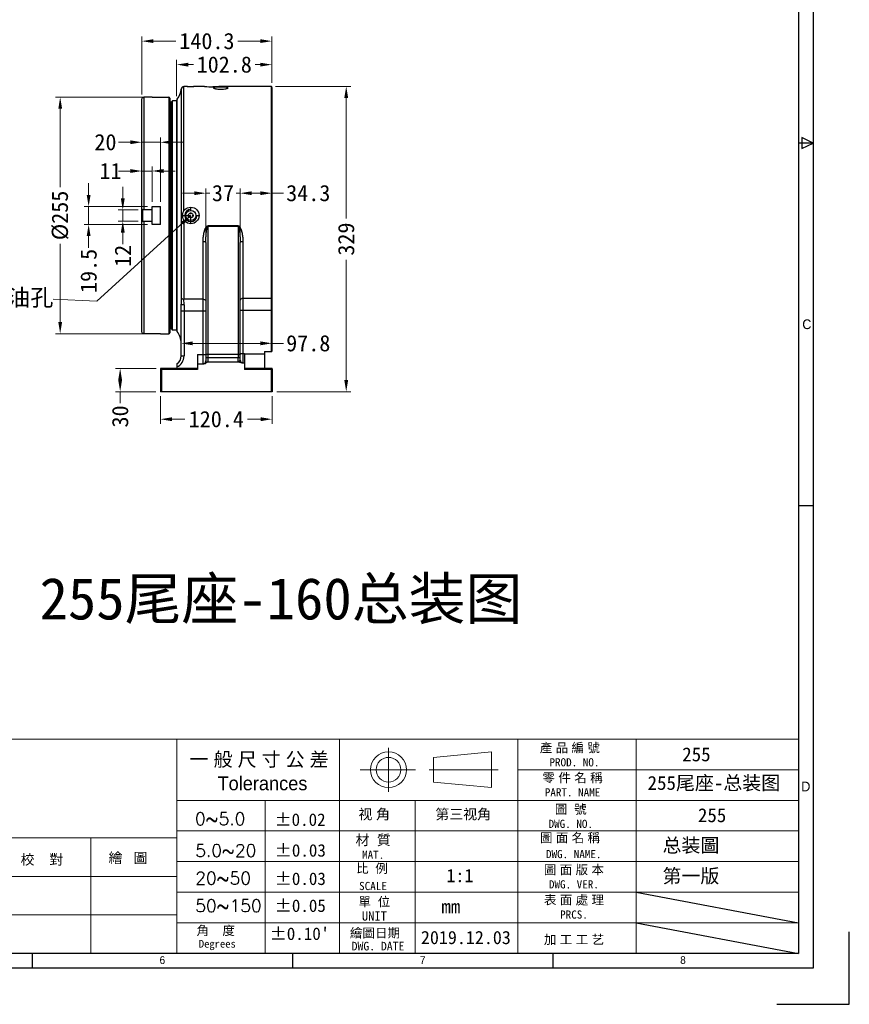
# Model space of a CAD drawing. Header units: millimetres. Extents: x 601 to 2924, y 6 to 1830.
# Tile 19 of 23: x 2030 to 2924, y 6 to 1068. Entities that reach past the tile are written whole.
import ezdxf

# ---------------------------------------------------------------- set-up
doc = ezdxf.new("R2010")
doc.units = ezdxf.units.MM
doc.linetypes.add('CENTER', pattern=[1.75, 1, -0.25, 0.25, -0.25])
doc.layers.add('025', color=1, linetype='Continuous')
doc.layers.add('圖框', color=7, linetype='Continuous')
doc.styles.add('LY2', font='PMingLiU.ttf', dxfattribs={"height": 2})
doc.styles.get("Standard").update_dxf_attribs({"font": 'MS Gothic.ttf'})
doc.styles.add('文字', font='PMingLiU.ttf')
doc.dimstyles.get("Standard").update_dxf_attribs({"dimscale": 5, "dimtxt": 3.5, "dimasz": 2.5, "dimexe": 1, "dimexo": 1, "dimgap": 0.009, "dimtad": 0, "dimdsep": 46, "dimtxsty": 'Standard', "dimcen": 0, "dimclrd": 3, "dimclre": 3, "dimclrt": 1, "dimazin": 2, "dimtfac": 1, "dimtmove": 0, "dimatfit": 3, "dimfxl": 0, "dimtolj": 1, "dimtzin": 0, "dimlwd": 0, "dimlwe": 0, "dimarcsym": 0})

# ---------------------------------------------------------------- blocks, each defined once
blk = doc.blocks.new('*D29')
at = {"layer": '025', "color": 3, "lineweight": 0}
for p, q in [((2161.2, 986.9), (2161.2, 1049.5)), ((2173.7, 1044.5), (2198, 1044.5)), ((2289, 1044.5), (2264.8, 1044.5)), ((2301.5, 999.6), (2301.5, 1049.5))]:
    blk.add_line(p, q, dxfattribs=at)
at = {"layer": '025', "color": 3}
for points in [[(2173.7, 1046.6), (2173.7, 1042.5), (2161.2, 1044.5)], [(2289, 1046.6), (2289, 1042.5), (2301.5, 1044.5)]]:
    blk.add_solid(points, dxfattribs=at)
at = {"layer": 'Defpoints', "color": 0}
for p in [(2301.5, 1044.5), (2301.5, 994.6), (2161.2, 981.9)]:
    blk.add_point(p, dxfattribs=at)
at = {"layer": '025', "color": 1, "insert": (2231.4, 1044.5), "char_height": 17.5, "attachment_point": 5}
blk.add_mtext('\\A1;140.3', dxfattribs=at)
blk = doc.blocks.new('*D30')
at = {"layer": '025', "color": 3, "lineweight": 0}
for p, q in [((2305.5, 995.6), (2386.6, 995.6)), ((2381.6, 983.1), (2381.6, 853.2)), ((2381.6, 679.1), (2381.6, 808.9)), ((2306.7, 666.6), (2386.6, 666.6))]:
    blk.add_line(p, q, dxfattribs=at)
at = {"layer": '025', "color": 3}
for points in [[(2379.5, 983.1), (2383.7, 983.1), (2381.6, 995.6)], [(2379.5, 679.1), (2383.7, 679.1), (2381.6, 666.6)]]:
    blk.add_solid(points, dxfattribs=at)
at = {"layer": 'Defpoints', "color": 0}
for p in [(2300.5, 995.6), (2301.7, 666.6), (2381.6, 666.6)]:
    blk.add_point(p, dxfattribs=at)
at = {"layer": '025', "color": 1, "insert": (2381.6, 831.1), "char_height": 17.5, "attachment_point": 5, "rotation": 90}
blk.add_mtext('\\A1;329', dxfattribs=at)
blk = doc.blocks.new('*D31')
at = {"layer": '025', "color": 3, "lineweight": 0}
for p, q in [((2176.3, 984.1), (2068.2, 984.1)), ((2073.2, 971.6), (2073.2, 887)), ((2073.2, 741.6), (2073.2, 826.1)), ((2176.3, 729.1), (2068.2, 729.1))]:
    blk.add_line(p, q, dxfattribs=at)
at = {"layer": '025', "color": 3}
for points in [[(2071.2, 971.6), (2075.3, 971.6), (2073.2, 984.1)], [(2071.2, 741.6), (2075.3, 741.6), (2073.2, 729.1)]]:
    blk.add_solid(points, dxfattribs=at)
at = {"layer": 'Defpoints', "color": 0}
for p in [(2181.3, 984.1), (2073.2, 729.1), (2181.3, 729.1)]:
    blk.add_point(p, dxfattribs=at)
at = {"layer": '025', "color": 1, "insert": (2073.2, 856.6), "char_height": 17.5, "attachment_point": 5, "rotation": 90}
blk.add_mtext('\\A1;%%C{\\fMS Gothic|b0|i0|c128|p49;255}', dxfattribs=at)
blk = doc.blocks.new('*D32')
at = {"layer": '025', "color": 3, "lineweight": 0}
for p, q in [((2181.3, 661.6), (2181.3, 631.9)), ((2301.7, 661.6), (2301.7, 631.9)), ((2193.8, 636.9), (2207.7, 636.9)), ((2289.2, 636.9), (2275.3, 636.9))]:
    blk.add_line(p, q, dxfattribs=at)
at = {"layer": '025', "color": 3}
for points in [[(2193.8, 639), (2193.8, 634.8), (2181.3, 636.9)], [(2289.2, 639), (2289.2, 634.8), (2301.7, 636.9)]]:
    blk.add_solid(points, dxfattribs=at)
at = {"layer": 'Defpoints', "color": 0}
for p in [(2181.3, 666.6), (2301.7, 666.6), (2301.7, 636.9)]:
    blk.add_point(p, dxfattribs=at)
at = {"layer": '025', "color": 1, "insert": (2241.5, 636.9), "char_height": 17.5, "attachment_point": 5}
blk.add_mtext('\\A1;120.4', dxfattribs=at)
blk = doc.blocks.new('*D51')
at = {"layer": '025', "color": 3, "lineweight": 0}
for p, q in [((2203.7, 718), (2203.7, 723.7)), ((2301.5, 719.3), (2301.5, 723.7)), ((2216.2, 718.7), (2289, 718.7)), ((2301.5, 718.7), (2314, 718.7))]:
    blk.add_line(p, q, dxfattribs=at)
at = {"layer": '025', "color": 3}
for points in [[(2216.2, 720.8), (2216.2, 716.6), (2203.7, 718.7)], [(2289, 720.8), (2289, 716.6), (2301.5, 718.7)]]:
    blk.add_solid(points, dxfattribs=at)
at = {"layer": 'Defpoints', "color": 0}
for p in [(2203.7, 713), (2301.5, 718.7), (2301.5, 714.3)]:
    blk.add_point(p, dxfattribs=at)
at = {"layer": '025', "color": 1, "insert": (2340.7, 718.7), "char_height": 17.5, "attachment_point": 5}
blk.add_mtext('\\A1;97.8', dxfattribs=at)
blk = doc.blocks.new('*D52')
at = {"layer": '025', "color": 3, "lineweight": 0}
for p, q in [((2176.8, 691.7), (2132.9, 691.7)), ((2137.9, 679.2), (2137.9, 679.1)), ((2176.3, 666.6), (2132.9, 666.6)), ((2137.9, 666.6), (2137.9, 654.1))]:
    blk.add_line(p, q, dxfattribs=at)
at = {"layer": '025', "color": 3}
for points in [[(2135.8, 679.2), (2139.9, 679.2), (2137.9, 691.7)], [(2135.8, 679.1), (2139.9, 679.1), (2137.9, 666.6)]]:
    blk.add_solid(points, dxfattribs=at)
at = {"layer": 'Defpoints', "color": 0}
for p in [(2181.8, 691.7), (2137.9, 666.6), (2181.3, 666.6)]:
    blk.add_point(p, dxfattribs=at)
at = {"layer": '025', "color": 1, "insert": (2137.9, 639.9), "char_height": 17.5, "attachment_point": 5, "rotation": 90}
blk.add_mtext('\\A1;30', dxfattribs=at)
blk = doc.blocks.new('*D53')
at = {"layer": '025', "color": 3, "lineweight": 0}
for p, q in [((2198.7, 985.1), (2198.7, 1024.2)), ((2211.2, 1019.2), (2216.8, 1019.2)), ((2289, 1019.2), (2283.5, 1019.2)), ((2301.5, 999.6), (2301.5, 1024.2))]:
    blk.add_line(p, q, dxfattribs=at)
at = {"layer": '025', "color": 3}
for points in [[(2211.2, 1021.2), (2211.2, 1017.1), (2198.7, 1019.2)], [(2289, 1021.2), (2289, 1017.1), (2301.5, 1019.2)]]:
    blk.add_solid(points, dxfattribs=at)
at = {"layer": 'Defpoints', "color": 0}
for p in [(2301.5, 1019.2), (2301.5, 994.6), (2198.7, 980.1)]:
    blk.add_point(p, dxfattribs=at)
at = {"layer": '025', "color": 1, "insert": (2250.1, 1019.2), "char_height": 17.5, "attachment_point": 5}
blk.add_mtext('\\A1;102.8', dxfattribs=at)
blk = doc.blocks.new('*D54')
at = {"layer": '025', "color": 3, "lineweight": 0}
for p, q in [((2230.2, 832.5), (2230.2, 885.6)), ((2267.2, 832.5), (2267.2, 885.6)), ((2217.7, 880.6), (2205.2, 880.6)), ((2230.2, 880.6), (2234.5, 880.6)), ((2267.2, 880.6), (2262.9, 880.6)), ((2279.7, 880.6), (2292.2, 880.6))]:
    blk.add_line(p, q, dxfattribs=at)
at = {"layer": '025', "color": 3}
for points in [[(2217.7, 882.6), (2217.7, 878.5), (2230.2, 880.6)], [(2279.7, 882.6), (2279.7, 878.5), (2267.2, 880.6)]]:
    blk.add_solid(points, dxfattribs=at)
at = {"layer": 'Defpoints', "color": 0}
for p in [(2267.2, 880.6), (2230.2, 827.5), (2267.2, 827.5)]:
    blk.add_point(p, dxfattribs=at)
at = {"layer": '025', "color": 1, "insert": (2248.7, 880.6), "char_height": 17.5, "attachment_point": 5}
blk.add_mtext('\\A1;37', dxfattribs=at)
blk = doc.blocks.new('*D55')
at = {"layer": '025', "color": 3, "lineweight": 0}
for p, q in [((2301.5, 880.6), (2301.5, 885.6)), ((2279.7, 880.6), (2289, 880.6)), ((2301.5, 880.6), (2314, 880.6))]:
    blk.add_line(p, q, dxfattribs=at)
at = {"layer": '025', "color": 3}
for points in [[(2279.7, 882.6), (2279.7, 878.5), (2267.2, 880.6)], [(2289, 882.6), (2289, 878.5), (2301.5, 880.6)]]:
    blk.add_solid(points, dxfattribs=at)
at = {"layer": 'Defpoints', "color": 0}
for p in [(2267.2, 880.6), (2301.5, 880.6), (2301.5, 875.6)]:
    blk.add_point(p, dxfattribs=at)
at = {"layer": '025', "color": 1, "insert": (2340.7, 880.6), "char_height": 17.5, "attachment_point": 5}
blk.add_mtext('\\A1;34.3', dxfattribs=at)
blk = doc.blocks.new('*D56')
at = {"layer": '025', "color": 3, "lineweight": 0}
for p, q in [((2140.7, 875.1), (2140.7, 887.6)), ((2157.2, 862.6), (2135.7, 862.6)), ((2140.7, 862.6), (2140.7, 850.6)), ((2157.2, 850.6), (2135.7, 850.6)), ((2140.7, 838.1), (2140.7, 825.6))]:
    blk.add_line(p, q, dxfattribs=at)
at = {"layer": '025', "color": 3}
for points in [[(2138.6, 875.1), (2142.8, 875.1), (2140.7, 862.6)], [(2138.6, 838.1), (2142.8, 838.1), (2140.7, 850.6)]]:
    blk.add_solid(points, dxfattribs=at)
at = {"layer": 'Defpoints', "color": 0}
for p in [(2162.2, 862.6), (2140.7, 850.6), (2162.2, 850.6)]:
    blk.add_point(p, dxfattribs=at)
at = {"layer": '025', "color": 1, "insert": (2140.7, 813), "char_height": 17.5, "attachment_point": 5, "rotation": 90}
blk.add_mtext('\\A1;12', dxfattribs=at)
blk = doc.blocks.new('*D57')
at = {"layer": '025', "color": 3, "lineweight": 0}
for p, q in [((2103.9, 878.8), (2103.9, 891.3)), ((2167.2, 866.3), (2098.9, 866.3)), ((2103.9, 866.3), (2103.9, 846.8)), ((2167.2, 846.8), (2098.9, 846.8)), ((2103.9, 834.3), (2103.9, 821.8))]:
    blk.add_line(p, q, dxfattribs=at)
at = {"layer": '025', "color": 3}
for points in [[(2101.8, 878.8), (2106, 878.8), (2103.9, 866.3)], [(2101.8, 834.3), (2106, 834.3), (2103.9, 846.8)]]:
    blk.add_solid(points, dxfattribs=at)
at = {"layer": 'Defpoints', "color": 0}
for p in [(2172.2, 866.3), (2103.9, 846.8), (2172.2, 846.8)]:
    blk.add_point(p, dxfattribs=at)
at = {"layer": '025', "color": 1, "insert": (2103.9, 796.8), "char_height": 17.5, "attachment_point": 5, "rotation": 90}
blk.add_mtext('\\A1;19.5', dxfattribs=at)
blk = doc.blocks.new('*D58')
at = {"layer": '025', "color": 3, "lineweight": 0}
for p, q in [((2148.7, 904.5), (2136.2, 904.5)), ((2161.2, 888), (2161.2, 909.5)), ((2172.2, 904.5), (2161.2, 904.5)), ((2172.2, 871.3), (2172.2, 909.5)), ((2184.7, 904.5), (2197.2, 904.5))]:
    blk.add_line(p, q, dxfattribs=at)
at = {"layer": '025', "color": 3}
for points in [[(2148.7, 906.6), (2148.7, 902.4), (2161.2, 904.5)], [(2184.7, 906.6), (2184.7, 902.4), (2172.2, 904.5)]]:
    blk.add_solid(points, dxfattribs=at)
at = {"layer": 'Defpoints', "color": 0}
for p in [(2161.2, 904.5), (2161.2, 883), (2172.2, 866.3)]:
    blk.add_point(p, dxfattribs=at)
at = {"layer": '025', "color": 1, "insert": (2127.4, 904.5), "char_height": 17.5, "attachment_point": 5}
blk.add_mtext('\\A1;11', dxfattribs=at)
blk = doc.blocks.new('*D59')
at = {"layer": '025', "color": 3, "lineweight": 0}
for p, q in [((2148.7, 935.5), (2136.2, 935.5)), ((2161.2, 926.9), (2161.2, 940.5)), ((2181.2, 935.5), (2161.2, 935.5)), ((2181.2, 871.3), (2181.2, 940.5)), ((2193.7, 935.5), (2206.2, 935.5))]:
    blk.add_line(p, q, dxfattribs=at)
at = {"layer": '025', "color": 3}
for points in [[(2148.7, 937.6), (2148.7, 933.4), (2161.2, 935.5)], [(2193.7, 937.6), (2193.7, 933.4), (2181.2, 935.5)]]:
    blk.add_solid(points, dxfattribs=at)
at = {"layer": 'Defpoints', "color": 0}
for p in [(2161.2, 935.5), (2161.2, 921.9), (2181.2, 866.3)]:
    blk.add_point(p, dxfattribs=at)
at = {"layer": '025', "color": 1, "insert": (2122, 935.5), "char_height": 17.5, "attachment_point": 5}
blk.add_mtext('\\A1;20', dxfattribs=at)

msp = doc.modelspace()

# ---------------------------------------------------------------- linework, layer by layer
at = {"color": 7, "linetype": 'Continuous'}
for p, q in [((2203.678, 992.8), (2203.678, 768.099)), ((2206.669, 861.572), (2206.669, 995.575)), ((2210.186, 995.575), (2206.669, 995.575)), ((2210.239, 995.572), (2210.135, 995.575)), ((2210.606, 995.564), (2210.239, 995.572)), ((2217.134, 995.575), (2216.989, 995.571)), ((2228.938, 995.575), (2217.083, 995.575)), ((2228.935, 995.575), (2229.027, 995.569)), ((2229.13, 995.562), (2229.027, 995.569)), ((2246.737, 995.562), (2246.843, 995.569)), ((2246.843, 995.569), (2246.934, 995.575)), ((2300.535, 995.575), (2246.935, 995.575)), ((2300.535, 995.575), (2300.535, 709.875)), ((2301.535, 994.574), (2301.535, 709.875)), ((2161.235, 731.27), (2161.235, 981.88)), ((2163.235, 983.934), (2163.235, 862.575)), ((2172.235, 983.934), (2163.235, 983.934)), ((2172.235, 983.934), (2172.235, 983.702)), ((2181.235, 983.702), (2172.235, 983.702)), ((2181.235, 983.702), (2181.235, 984.075)), ((2181.235, 984.075), (2190.435, 984.075)), ((2190.435, 984.075), (2190.435, 729.075)), ((2191.435, 983.074), (2191.435, 730.076)), ((2191.435, 979.952), (2192.54, 978.591)), ((2192.54, 978.591), (2192.54, 734.559)), ((2193.029, 978.591), (2194.235, 980.075)), ((2193.029, 978.591), (2193.029, 734.559)), ((2194.235, 733.075), (2194.235, 980.075)), ((2198.735, 980.075), (2194.235, 980.075)), ((2198.735, 980.073), (2198.735, 733.077)), ((2199.387, 731.296), (2199.387, 981.853)), ((2162.235, 862.575), (2161.235, 863.575)), ((2162.235, 850.575), (2162.235, 862.575)), ((2172.235, 862.575), (2162.235, 862.575)), ((2172.235, 846.825), (2172.235, 866.325)), ((2172.235, 866.325), (2181.235, 866.325)), ((2181.235, 846.825), (2181.235, 866.325)), ((2161.235, 849.575), (2162.235, 850.575)), ((2162.235, 850.575), (2172.235, 850.575)), ((2163.235, 850.575), (2163.235, 729.216)), ((2206.669, 851.578), (2206.669, 766.297)), ((2181.235, 846.825), (2172.235, 846.825)), ((2232.235, 845.396), (2232.235, 698.702)), ((2265.235, 845.396), (2232.235, 845.396)), ((2265.235, 844.732), (2232.235, 844.732)), ((2265.234, 845.396), (2265.235, 703.221)), ((2227.235, 696.675), (2227.235, 828.144)), ((2270.235, 828.144), (2270.235, 697.675)), ((2230.235, 827.531), (2230.235, 699.675)), ((2267.235, 700.675), (2267.235, 827.531)), ((2227.235, 766.297), (2206.669, 766.297)), ((2300.535, 767.018), (2270.235, 767.018)), ((2203.735, 705.092), (2203.735, 761.091)), ((2206.735, 760.075), (2206.735, 705.092)), ((2301.535, 754.133), (2267.235, 754.133)), ((2230.235, 753.307), (2203.735, 753.307)), ((2191.435, 733.198), (2192.54, 734.559)), ((2193.029, 734.559), (2194.235, 733.075)), ((2198.735, 733.075), (2194.235, 733.075)), ((2163.235, 729.216), (2172.235, 729.216)), ((2172.235, 729.448), (2181.235, 729.448)), ((2172.235, 729.448), (2172.235, 729.216)), ((2181.235, 729.075), (2181.235, 729.448)), ((2181.235, 729.075), (2190.435, 729.075)), ((2203.735, 705.092), (2206.735, 705.092)), ((2221.335, 706.675), (2230.235, 706.675)), ((2221.335, 706.675), (2221.335, 690.675)), ((2232.235, 707.112), (2265.235, 707.112)), ((2265.235, 703.221), (2232.235, 703.221)), ((2265.246, 698.833), (2265.235, 703.221)), ((2267.235, 707.675), (2271.835, 707.675)), ((2271.835, 707.675), (2271.835, 690.675)), ((2271.835, 707.275), (2293.535, 707.275)), ((2293.535, 709.875), (2301.535, 709.875)), ((2293.535, 709.875), (2293.535, 691.675)), ((2181.335, 691.175), (2181.335, 666.575)), ((2221.335, 691.675), (2181.835, 691.675)), ((2221.335, 690.675), (2182.335, 690.675)), ((2182.335, 690.675), (2182.335, 666.575)), ((2199.135, 696.675), (2199.135, 691.675)), ((2221.335, 696.675), (2227.913, 696.675)), ((2232.235, 698.702), (2265.654, 698.702)), ((2269.2, 697.675), (2271.835, 697.675)), ((2301.235, 691.675), (2271.835, 691.675)), ((2300.735, 690.675), (2271.835, 690.675)), ((2300.735, 690.675), (2300.735, 666.575)), ((2301.735, 691.175), (2301.735, 666.575)), ((2301.735, 666.575), (2181.335, 666.575)), ((2301.735, 666.575), (2181.335, 666.575))]:
    msp.add_line(p, q, dxfattribs=at)
at = {"color": 1, "linetype": 'CENTER', "ltscale": 8.0264}
for p, q in [((2214.035, 847.885), (2214.035, 865.265)), ((2205.345, 856.575), (2222.725, 856.575))]:
    msp.add_line(p, q, dxfattribs=at)
at = {"color": 7, "linetype": 'Continuous'}
for radius in [8.9, 5.5, 2.5]:
    msp.add_circle((2214.035, 856.575), radius, dxfattribs=at)
for centre, radius, start, end in [((2183.735, 994.304), 20, 321.50005, 355.689388), ((2206.669, 992.575), 3, 90, 175.689427), ((2213.836, 1125.932), 130.398, 271.242588, 271.385538), ((2237.949, 1134.735), 139.451, 266.331633, 269.993974), ((2300.535, 994.575), 1, 359.999871, 90), ((2190.435, 983.075), 1, 0, 90), ((2192.785, 978.79), 0.315, 219.093859, 320.906141), ((2201.735, 979.986), 3, 141.500048, 178.353355), ((2192.785, 734.36), 0.315, 39.093859, 140.906141), ((2201.735, 733.164), 3, 181.684976, 218.499952), ((2190.435, 730.075), 1, 270, 0), ((2183.735, 718.846), 20, 0, 38.49995), ((2193.735, 705.092), 13, 294.543016, 0), ((2193.735, 705.092), 10, 302.683639, 0), ((2270.235, 700.675), 3, 180, 270), ((2181.835, 691.175), 0.5, 89.997109, 180), ((2227.235, 699.675), 3, 270, 0), ((2301.235, 691.175), 0.5, 0, 90.004382)]:
    msp.add_arc(centre, radius, start, end, dxfattribs=at)
for points, knots in [([(2210.135, 995.575), (2210.046, 995.576), (2212.468, 995.526), (2212.557, 995.531), (2213.635, 995.531)], [0, 0, 0, 0, 0.07614923, 1, 1, 1, 1]), ([(2213.635, 995.531), (2214.459, 995.531), (2215.626, 995.545), (2216.793, 995.563), (2217.134, 995.575)], [0, 0, 0, 0, 0.70705909, 1, 1, 1, 1]), ([(2246.934, 995.575), (2246.992, 995.574), (2246.681, 995.562), (2246.546, 995.549), (2246.046, 995.521), (2245.334, 995.479), (2243.689, 995.398), (2241.21, 995.31), (2239.083, 995.283), (2237.935, 995.283)], [0, 0, 0, 0, 0.01923361, 0.04312754, 0.07622134, 0.16873124, 0.29314064, 0.61744111, 1, 1, 1, 1]), ([(2246.333, 995.047), (2245.322, 995.047), (2243.454, 995.016), (2241.258, 994.897), (2239.834, 994.717), (2239.179, 994.588), (2238.787, 994.452), (2238.569, 994.349), (2238.435, 994.216), (2238.435, 994.129)], [0, 0, 0, 0, 0.37534729, 0.69335609, 0.81563632, 0.90761418, 0.94158299, 0.96766775, 1, 1, 1, 1]), ([(2238.435, 994.129), (2238.435, 994.035), (2238.574, 993.89), (2238.797, 993.759), (2239.197, 993.579), (2239.868, 993.38), (2240.458, 993.253), (2240.794, 993.191)], [0, 0, 0, 0, 0.10797237, 0.19506273, 0.30721234, 0.6066615, 1, 1, 1, 1]), ([(2240.794, 993.191), (2241.634, 993.036), (2243.479, 992.817), (2245.334, 992.746), (2246.335, 992.746)], [0, 0, 0, 0, 0.46025416, 1, 1, 1, 1]), ([(2254.234, 994.129), (2254.234, 994.216), (2254.1, 994.349), (2253.882, 994.452), (2253.49, 994.588), (2252.834, 994.717), (2251.41, 994.897), (2249.213, 995.016), (2247.345, 995.047), (2246.333, 995.047)], [0, 0, 0, 0, 0.03233067, 0.05841613, 0.09238642, 0.18436892, 0.30665414, 0.62466808, 1, 1, 1, 1]), ([(2246.335, 992.746), (2247.335, 992.746), (2249.19, 992.817), (2251.035, 993.036), (2251.875, 993.191)], [0, 0, 0, 0, 0.53974467, 1, 1, 1, 1]), ([(2251.875, 993.191), (2252.211, 993.253), (2252.801, 993.38), (2253.472, 993.579), (2253.872, 993.759), (2254.095, 993.89), (2254.234, 994.035), (2254.234, 994.129)], [0, 0, 0, 0, 0.39333679, 0.69278624, 0.80493632, 0.89202726, 1, 1, 1, 1]), ([(2161.235, 981.88), (2161.235, 982.259), (2161.442, 982.976), (2161.959, 983.493), (2162.235, 983.665)], [0, 0, 0, 0, 0.53825446, 1, 1, 1, 1]), ([(2227.235, 828.144), (2227.235, 829.687), (2227.412, 832.783), (2228, 836.62), (2228.627, 839.269), (2229.068, 840.768), (2229.447, 841.874), (2229.901, 842.97), (2230.575, 844.287), (2231.481, 845.393), (2232.235, 845.396)], [0, 0, 0, 0, 0.24918512, 0.49988978, 0.62575167, 0.68879262, 0.75189513, 0.81505331, 0.87825247, 1, 1, 1, 1]), ([(2230.235, 827.531), (2230.235, 828.285), (2230.252, 829.794), (2230.324, 832.057), (2230.441, 834.319), (2230.601, 836.574), (2230.776, 838.445), (2230.947, 839.932), (2231.095, 841.034), (2231.267, 842.117), (2231.444, 843.002), (2231.613, 843.677), (2231.769, 844.144), (2231.924, 844.514), (2232.13, 844.731), (2232.235, 844.732)], [0, 0, 0, 0, 0.12925379, 0.25872923, 0.38823465, 0.51755883, 0.64638961, 0.71045017, 0.77409455, 0.83703931, 0.89862955, 0.92846106, 0.95677577, 0.98200382, 1, 1, 1, 1]), ([(2265.235, 845.396), (2265.43, 845.397), (2265.823, 845.286), (2266.293, 844.924), (2266.682, 844.481), (2267.123, 843.833), (2267.574, 842.961), (2268.02, 841.876), (2268.401, 840.767), (2268.842, 839.27), (2269.47, 836.619), (2270.057, 832.784), (2270.234, 829.687), (2270.235, 828.144)], [0, 0, 0, 0, 0.03135467, 0.06283158, 0.09432824, 0.12581651, 0.188723, 0.25158856, 0.31439872, 0.3771476, 0.50242635, 0.75196944, 1, 1, 1, 1]), ([(2265.235, 844.732), (2265.34, 844.733), (2265.545, 844.513), (2265.7, 844.144), (2265.856, 843.677), (2266.026, 843.001), (2266.202, 842.117), (2266.374, 841.033), (2266.522, 839.931), (2266.693, 838.445), (2266.868, 836.574), (2267.029, 834.318), (2267.145, 832.057), (2267.217, 829.793), (2267.235, 828.285), (2267.235, 827.531)], [0, 0, 0, 0, 0.01800339, 0.04325383, 0.07157042, 0.10140136, 0.16299111, 0.22593428, 0.28957667, 0.35363511, 0.48246135, 0.61178079, 0.7412813, 0.87075161, 1, 1, 1, 1]), ([(2230.235, 827.531), (2230.235, 827.631), (2230.025, 827.771), (2229.732, 827.876), (2229.344, 827.974), (2228.878, 828.048), (2228.164, 828.125), (2227.609, 828.144), (2227.235, 828.144)], [0, 0, 0, 0, 0.09601314, 0.18962537, 0.31564644, 0.46995052, 0.6427424, 1, 1, 1, 1]), ([(2270.235, 828.144), (2269.86, 828.144), (2269.305, 828.125), (2268.591, 828.048), (2268.125, 827.974), (2267.737, 827.876), (2267.445, 827.771), (2267.235, 827.631), (2267.235, 827.531)], [0, 0, 0, 0, 0.35725301, 0.53004432, 0.68434896, 0.81037142, 0.90398521, 1, 1, 1, 1]), ([(2203.678, 768.099), (2203.678, 767.559), (2203.689, 765.222), (2203.735, 762.886), (2203.735, 761.091)], [0, 0, 0, 0, 0.2313404, 1, 1, 1, 1]), ([(2203.678, 768.099), (2203.706, 767.855), (2203.94, 767.324), (2204.657, 766.738), (2205.612, 766.376), (2206.318, 766.297), (2206.669, 766.297)], [0, 0, 0, 0, 0.19589098, 0.43951451, 0.72009233, 1, 1, 1, 1]), ([(2206.735, 760.075), (2206.735, 760.634), (2206.721, 762.708), (2206.67, 764.782), (2206.67, 766.297)], [0, 0, 0, 0, 0.26960303, 1, 1, 1, 1]), ([(2227.235, 766.297), (2227.62, 766.297), (2228.364, 766.206), (2229.34, 765.803), (2230.043, 765.176), (2230.235, 764.609), (2230.235, 764.349)], [0, 0, 0, 0, 0.2964522, 0.56807802, 0.80029155, 1, 1, 1, 1]), ([(2270.235, 767.018), (2269.849, 767.018), (2269.106, 766.928), (2268.13, 766.529), (2267.427, 765.908), (2267.235, 765.344), (2267.235, 765.086)], [0, 0, 0, 0, 0.29722745, 0.56925544, 0.80120534, 1, 1, 1, 1]), ([(2300.535, 767.018), (2300.663, 767.018), (2300.911, 767.049), (2301.236, 767.182), (2301.47, 767.389), (2301.535, 767.577), (2301.535, 767.663)], [0, 0, 0, 0, 0.29719102, 0.56926748, 0.80123005, 1, 1, 1, 1]), ([(2206.735, 760.075), (2206.366, 760.075), (2205.649, 760.12), (2204.804, 760.286), (2204.245, 760.515), (2203.911, 760.712), (2203.735, 760.948), (2203.735, 761.091)], [0, 0, 0, 0, 0.33211945, 0.64480845, 0.77124134, 0.8712609, 1, 1, 1, 1]), ([(2162.235, 729.484), (2161.959, 729.657), (2161.442, 730.174), (2161.235, 730.891), (2161.235, 731.27)], [0, 0, 0, 0, 0.4617473, 1, 1, 1, 1]), ([(2230.235, 706.83), (2230.235, 706.852), (2230.289, 706.904), (2230.483, 706.974), (2230.891, 707.048), (2231.506, 707.099), (2231.979, 707.112), (2232.235, 707.112)], [0, 0, 0, 0, 0.03266115, 0.09376134, 0.30958858, 0.62704165, 1, 1, 1, 1]), ([(2232.235, 703.221), (2231.978, 703.221), (2231.49, 703.173), (2230.849, 702.959), (2230.379, 702.633), (2230.235, 702.306), (2230.235, 702.162)], [0, 0, 0, 0, 0.31483383, 0.59641488, 0.8227783, 1, 1, 1, 1]), ([(2265.235, 707.112), (2265.49, 707.112), (2265.963, 707.099), (2266.578, 707.048), (2266.986, 706.974), (2267.18, 706.904), (2267.235, 706.852), (2267.235, 706.83)], [0, 0, 0, 0, 0.37295835, 0.69041142, 0.90623866, 0.96733885, 1, 1, 1, 1]), ([(2267.235, 702.162), (2267.235, 702.306), (2267.09, 702.633), (2266.62, 702.959), (2265.979, 703.173), (2265.491, 703.221), (2265.235, 703.221)], [0, 0, 0, 0, 0.1772217, 0.40358512, 0.68516617, 1, 1, 1, 1]), ([(2267.235, 700.675), (2267.235, 700.505), (2267.168, 700.189), (2266.96, 699.85), (2266.743, 699.626), (2266.532, 699.458), (2266.324, 699.322), (2266.117, 699.246), (2265.936, 699.218), (2265.751, 699.167), (2265.588, 699.058), (2265.443, 698.923), (2265.315, 698.862), (2265.246, 698.855)], [0, 0, 0, 0, 0.17666701, 0.324115, 0.40717504, 0.49967384, 0.60409429, 0.66285819, 0.72726695, 0.79393082, 0.86033071, 0.92786011, 1, 1, 1, 1]), ([(2181.335, 691.175), (2181.306, 691.189), (2182.001, 690.842), (2182.03, 690.828), (2182.335, 690.675)], [0, 0, 0, 0, 0.08425675, 1, 1, 1, 1]), ([(2182.335, 690.675), (2182.273, 690.797), (2182.185, 690.975), (2182.07, 691.204), (2181.995, 691.355), (2181.931, 691.481), (2181.887, 691.571), (2181.86, 691.622), (2181.847, 691.653), (2181.839, 691.661), (2181.835, 691.677), (2181.835, 691.675)], [0, 0, 0, 0, 0.36526683, 0.53456382, 0.6871483, 0.81648862, 0.91574491, 0.95203362, 0.97848791, 0.99459204, 1, 1, 1, 1]), ([(2227.913, 696.675), (2228.549, 696.675), (2229.836, 697.011), (2230.85, 697.818), (2231.303, 698.268)], [0, 0, 0, 0, 0.49917125, 1, 1, 1, 1]), ([(2231.303, 698.268), (2230.976, 698.404), (2230.442, 698.79), (2230.234, 699.414), (2230.235, 699.675)], [0, 0, 0, 0, 0.57542537, 1, 1, 1, 1]), ([(2231.303, 698.268), (2231.427, 698.391), (2231.708, 698.609), (2232.06, 698.702), (2232.235, 698.702)], [0, 0, 0, 0, 0.50087764, 1, 1, 1, 1]), ([(2265.654, 698.702), (2265.622, 698.728), (2265.57, 698.762), (2265.513, 698.825), (2265.475, 698.874), (2265.424, 698.914), (2265.335, 698.903), (2265.281, 698.863), (2265.246, 698.833)], [0, 0, 0, 0, 0.24208084, 0.37011542, 0.49944204, 0.61384145, 0.73073887, 1, 1, 1, 1]), ([(2269.2, 697.675), (2268.583, 697.675), (2267.655, 697.885), (2266.526, 698.376), (2265.955, 698.63), (2265.654, 698.702)], [0, 0, 0, 0, 0.49908539, 0.74957354, 1, 1, 1, 1]), ([(2301.235, 691.675), (2301.22, 691.647), (2301.054, 691.313), (2300.888, 690.98), (2300.735, 690.675)], [0, 0, 0, 0, 0.08436545, 1, 1, 1, 1]), ([(2300.735, 690.675), (2300.856, 690.736), (2301.034, 690.825), (2301.263, 690.939), (2301.414, 691.015), (2301.541, 691.078), (2301.629, 691.123), (2301.683, 691.149), (2301.709, 691.164), (2301.726, 691.168), (2301.733, 691.176), (2301.735, 691.175)], [0, 0, 0, 0, 0.36528723, 0.53450235, 0.68701873, 0.81633954, 0.91562877, 0.95195494, 0.97844862, 0.99455014, 1, 1, 1, 1])]:
    msp.add_open_spline(points, degree=3, knots=knots, dxfattribs=at)
for points in [[(2162.235, 983.665), (2162.533, 983.838), (2162.889, 983.934), (2163.235, 983.934)], [(2163.235, 729.216), (2162.889, 729.216), (2162.533, 729.312), (2162.235, 729.484)]]:
    msp.add_open_spline(points, degree=3, dxfattribs=at)
at = {"layer": '025', "color": 0}
msp.add_arc((2214.035, 856.575), 6.579, 90, 0, dxfattribs=at)
at = {"layer": '圖框'}
for p, q in [((2884.887, 934.69), (2869.241, 934.69)), ((2884.887, 934.69), (2869.241, 934.69)), ((2872.813, 940.727), (2872.813, 928.653)), ((2884.887, 934.69), (2872.813, 940.727)), ((2872.813, 928.653), (2884.887, 934.69)), ((2884.887, 543.551), (2869.241, 543.551)), ((2694.277, 126.913), (2869.241, 93.89)), ((2694.277, 93.89), (2869.241, 60.868)), ((2869.241, 93.89), (2869.241, 60.868)), ((2924, 6.109), (2924, 84.336)), ((2042.96, 60.868), (2042.96, 45.223)), ((2042.96, 60.868), (2042.96, 45.223)), ((2323.602, 60.868), (2323.602, 45.223)), ((2604.244, 60.868), (2604.244, 45.223)), ((2845.773, 6.109), (2924, 6.109))]:
    msp.add_line(p, q, dxfattribs=at)
at = {"layer": '圖框', "color": 7, "linetype": 'Continuous', "lineweight": 0}
for p, q in [((1828.871, 292.024), (2869.241, 292.024)), ((2198.877, 292.024), (2198.877, 60.868)), ((2374.4, 292.024), (2374.4, 60.868)), ((2566.531, 292.024), (2566.531, 60.868)), ((2694.277, 60.868), (2694.277, 292.024)), ((2427.178, 235.315), (2427.178, 282.765)), ((2475.755, 272.32), (2538.083, 278.365)), ((2538.083, 278.365), (2538.083, 239.715)), ((2475.755, 272.32), (2475.755, 245.76)), ((2396.617, 259.04), (2456.319, 259.04)), ((2545.355, 259.04), (2470.986, 259.04)), ((2566.531, 259.002), (2869.241, 259.002)), ((2475.755, 245.76), (2538.083, 239.715)), ((2374.4, 225.98), (2198.877, 225.98)), ((2294.216, 60.868), (2294.216, 225.98)), ((2374.4, 225.98), (2869.241, 225.98)), ((2455.791, 225.98), (2455.791, 60.868)), ((2198.877, 192.957), (2869.241, 192.957)), ((2198.877, 185.575), (1828.871, 185.575)), ((2106.398, 185.575), (2106.398, 60.868)), ((2198.877, 159.935), (2869.241, 159.935)), ((2198.877, 144.003), (1828.871, 144.003)), ((2198.877, 126.913), (2869.241, 126.913)), ((2198.877, 102.432), (1828.871, 102.432)), ((2198.877, 93.89), (2869.241, 93.89))]:
    msp.add_line(p, q, dxfattribs=at)
at = {"layer": '圖框'}
for points in [[(639.748, 1609.779), (2884.887, 1609.779), (2884.887, 45.223), (639.748, 45.223)], [(655.394, 1594.134), (2869.241, 1594.134), (2869.241, 60.868), (655.394, 60.868)]]:
    msp.add_lwpolyline(points, close=True, dxfattribs=at)
at = {"layer": '圖框', "color": 7, "linetype": 'Continuous', "lineweight": 0}
for radius in [19.325, 13.28]:
    msp.add_circle((2427.178, 259.04), radius, dxfattribs=at)

# ---------------------------------------------------------------- texts
at = {"layer": '025', "color": 1, "insert": (2065.814, 754.569), "char_height": 18.2, "attachment_point": 9}
msp.add_mtext('{\\fNSimSun|b0|i0|c134|p49;PT1/4油孔}', dxfattribs=at)
at = {"layer": '圖框', "style": '文字'}
for s, height, p in [('C', 10.432, (2873.299, 734.064)), ('D', 10.432, (2872.169, 235.735)), ('6', 8.345, (2180.371, 49.619)), ('7', 8.345, (2461.013, 49.619)), ('8', 8.345, (2741.655, 49.619))]:
    msp.add_text(s, height=height, dxfattribs=at).set_placement(p)
at = {"layer": '圖框', "color": 7, "linetype": 'Continuous', "lineweight": 0}
for s, height, p in [('\\M+1817D0.02', 13.48157, (2304.345, 198.455)), ('\\M+1817D0.03', 13.48157, (2304.615, 165.301)), ('\\M+1817D0.03', 13.48157, (2304.615, 134.747)), ('\\M+1817D0.05', 13.48157, (2304.615, 105.695)), ("\\M+1817D0.10'", 13.48157, (2299.161, 75.475)), ('Degrees', 8.3588, (2222.691, 67.195))]:
    msp.add_text(s, height=height, dxfattribs=at).set_placement(p)
at = {"layer": '圖框', "color": 7, "linetype": 'Continuous', "lineweight": 0, "style": '文字'}
msp.add_text('\\M+2A8A4    \\M+2ABD7', height=9.90669, dxfattribs=at).set_placement((2220.149, 80.708))
at = {"layer": '圖框', "color": 7, "linetype": 'Continuous', "lineweight": 0, "attachment_point": 1}
for s, insert, char_height, width in [('{\\fSimSun|b0|i0|c134|p2;  255尾座-160总装图}', (1989.838, 465.956), 44.93858, 732.61458), ('{\\fSimSun|b0|i0|c134|p2;255}', (2743.887, 283.073), 14.97953, 202.19739), ('{\\f新細明體|b0|i0|c136|p54;Tolerances}', (2242.814, 251.814), 14.97953, 118.61725), ('{\\fSimSun|b0|i0|c134|p2;  255尾座-总装图}', (2686.16, 252.289), 14.97953, 244.20486), ('{\\Ftxt.shx|c0;0~5.0}', (2218.564, 212.88), 13.48157, 46.10631), ('\\pt0.3824;{\\fSimSun|b0|i0|c134|p54;255}', (2760.806, 217.465), 14.97953, 1.807792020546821e-13), ('{\\fSimSun|b0|i0|c134|p2;总装圖}', (2722.638, 185.052), 14.97953, 90.91383), ('{\\Ftxt.shx|c0;5.0~20}', (2218.834, 178.568), 13.48157, 46.10631), ('{\\Ftxt.shx|c0;20~50}', (2218.834, 148.848), 13.48157, 46.10631), ('{\\fSimSun|b0|i0|c134|p2;1:1}', (2489.617, 152.029), 14.25, 90.91383), ('{\\fSimSun|b0|i0|c134|p2;第一版}', (2722.638, 152.029), 14.97953, 90.91383), ('{\\Ftxt.shx|c0;50~150}', (2218.834, 119.128), 13.48157, 46.10631), ('{\\fSimSun|b0|i0|c134|p2;mm}', (2484.153, 119.007), 14.97953, 90.91383), ('{\\fSimSun|b0|i0|c134|p2;2019.12.03}', (2462.127, 85.251), 14.25, 90.91383)]:
    msp.add_mtext(s, dxfattribs=dict(at, insert=insert, char_height=char_height, width=width))
at = {"layer": '圖框', "color": 7, "linetype": 'Continuous', "lineweight": 0, "width": 138.22366, "attachment_point": 1, "style": 'LY2'}
for s, insert, char_height in [('產 品 編 號', (2590.226, 287.71), 9.9067), ('圖 面 名 稱', (2590.454, 190.729), 9.9067), ('{\\fMS Gothic|b0|i0|c134|p49;繪}   {\\fMS Gothic|b0|i0|c134|p49;圖}', (2125.423, 169.501), 11.00743), ('{\\fMS Gothic|b0|i0|c134|p49;校}    {\\fMS Gothic|b0|i0|c134|p49;對}', (2030.507, 167.779), 11.00743), ('比  例', (2392.298, 157.672), 9.9067)]:
    msp.add_mtext(s, dxfattribs=dict(at, insert=insert, char_height=char_height))
at = {"layer": '圖框', "color": 7, "linetype": 'Continuous', "lineweight": 0, "attachment_point": 5}
for s, insert, char_height in [('一{\\fPMingLiU|b0|i0|c136|p18; }般{\\fPMingLiU|b0|i0|c136|p18; }尺{\\fPMingLiU|b0|i0|c136|p18; }寸{\\fPMingLiU|b0|i0|c136|p18; }公{\\fPMingLiU|b0|i0|c136|p18; }差', (2287.672, 269.34), 14.979526), ('PROD. NO.', (2627.67, 266.947), 8.8059), ('{\\fPMingLiU|b0|i0|c136|p18;零 件 名 稱}', (2625.628, 249.868), 9.90669), ('PART. NAME', (2625.628, 234.556), 8.8059), ('{\\fPMingLiU|b0|i0|c134|p18;视 角}', (2411.757, 210.412), 11.00743), ('{\\fPMingLiU|b0|i0|c134|p18;第三视角}', (2507.724, 210.412), 11.00743), ('{\\fPMingLiU|b0|i0|c136|p18;圖  號\\fPMingLiU|b0|i0|c0|p18;}', (2623.678, 215.917), 9.90669), ('DWG. NO.', (2623.678, 200.605), 8.8059), ('{\\fPMingLiU|b0|i0|c136|p18;材  質\\fPMingLiU|b0|i0|c0|p18;}', (2410.665, 182.618), 11.00743), ('MAT.', (2410.665, 167.307), 8.8059), ('DWG. NAME.', (2626.915, 168.004), 8.8059), ('{\\fPMingLiU|b0|i0|c136|p18;圖 面 版 本\\fPMingLiU|b0|i0|c0|p18;}', (2627.051, 150.663), 9.90669), ('SCALE', (2410.454, 133.584), 8.8059), ('DWG. VER.', (2627.051, 135.352), 8.8059), ('{\\fPMingLiU|b0|i0|c136|p18;單  位\\fPMingLiU|b0|i0|c0|p18;}', (2411.934, 116.23), 9.90669), ('{\\fPMingLiU|b0|i0|c136|p18;表\\fPMingLiU|b0|i0|c134|p18; \\fPMingLiU|b0|i0|c136|p18;面\\fPMingLiU|b0|i0|c134|p18; \\fPMingLiU|b0|i0|c136|p18;處\\fPMingLiU|b0|i0|c134|p18; \\fPMingLiU|b0|i0|c136|p18;理}', (2627.163, 118.117), 9.906691), ('UNIT', (2411.934, 101.23), 9.9067), ('PRCS.', (2627.163, 102.805), 8.8059), ('{\\fPMingLiU|b0|i0|c136|p18;繪圖日期\\fPMingLiU|b0|i0|c0|p18;}', (2412.622, 82.492), 9.90669), ('DWG. DATE', (2415.882, 68.758), 9.2875), ('{\\fPMingLiU|b0|i0|c134|p18;加 工 工 艺}', (2627.163, 75.4), 9.90669)]:
    msp.add_mtext(s, dxfattribs=dict(at, insert=insert, char_height=char_height))

# ---------------------------------------------------------------- dimensions: what is measured, and where the dimension line sits
at = {"layer": '025', "color": 0}
for base, p1, p2, picture, middle in [((2301.535, 1044.549), (2161.235, 981.88), (2301.535, 994.574), '*D29', (2231.385, 1044.549)), ((2267.235, 880.562), (2230.235, 827.531), (2267.235, 827.531), '*D54', (2248.735, 880.562)), ((2301.535, 718.703), (2203.735, 712.966), (2301.535, 714.348), '*D51', (2340.746, 718.703))]:
    dim = msp.add_linear_dim(base=base, p1=p1, p2=p2, dimstyle='Standard', dxfattribs=at)
    dim.commit()
    dim.dimension.update_dxf_attribs({"geometry": picture, "text_midpoint": middle, "dimtype": 160})
for base, p1, p2, picture, middle in [((2301.535, 1019.159), (2198.736, 980.072), (2301.535, 994.574), '*D53', (2250.135, 1019.159)), ((2161.235, 935.505), (2181.235, 866.325), (2161.235, 921.911), '*D59', (2122.023, 935.505)), ((2161.235, 904.524), (2172.235, 866.325), (2161.235, 883.015), '*D58', (2127.44, 904.524)), ((2301.535, 880.562), (2267.235, 880.562), (2301.535, 875.592), '*D55', (2340.746, 880.562)), ((2301.735, 636.929), (2181.335, 666.575), (2301.735, 666.575), '*D32', (2241.535, 636.929))]:
    dim = msp.add_linear_dim(base=base, p1=p1, p2=p2, dimstyle='Standard', dxfattribs=at)
    dim.commit()
    dim.dimension.update_dxf_attribs({"geometry": picture, "text_midpoint": middle})
for base, p1, p2, picture, middle in [((2381.625, 666.575), (2300.535, 995.575), (2301.735, 666.575), '*D30', (2381.625, 831.075)), ((2103.869, 846.825), (2172.235, 866.325), (2172.235, 846.825), '*D57', (2103.869, 796.78))]:
    dim = msp.add_linear_dim(base=base, p1=p1, p2=p2, angle=90, dimstyle='Standard', dxfattribs=at)
    dim.commit()
    dim.dimension.update_dxf_attribs({"geometry": picture, "text_midpoint": middle, "dimtype": 160})
dim = msp.add_linear_dim(base=(2073.242, 729.075), p1=(2181.335, 984.075), p2=(2181.335, 729.075), angle=90, text='%%C{\\fMS Gothic|b0|i0|c128|p49;<>}', dimstyle='Standard', dxfattribs=at)
dim.commit()
dim.dimension.update_dxf_attribs({"geometry": '*D31', "text_midpoint": (2073.242, 856.575), "dimtype": 160})
dim = msp.add_linear_dim(base=(2140.673, 850.575), p1=(2162.235, 862.575), p2=(2162.235, 850.575), angle=90, dimstyle='Standard', dxfattribs=at)
dim.commit()
dim.dimension.update_dxf_attribs({"geometry": '*D56', "text_midpoint": (2140.673, 813.03)})
dim = msp.add_linear_dim(base=(2137.851, 666.575), p1=(2181.835, 691.675), p2=(2181.335, 666.575), angle=90, text='30', dimstyle='Standard', dxfattribs=at)
dim.commit()
dim.dimension.update_dxf_attribs({"geometry": '*D52', "text_midpoint": (2137.851, 639.863)})

# ---------------------------------------------------------------- leaders
msp.add_leader([(2214.035, 856.575), (2112.607, 764.323), (2065.814, 766.233)], dimstyle='Standard', override={"dimgap": 0.009, "dimtad": 0}, dxfattribs=at)

doc.saveas('drawing.dxf')
